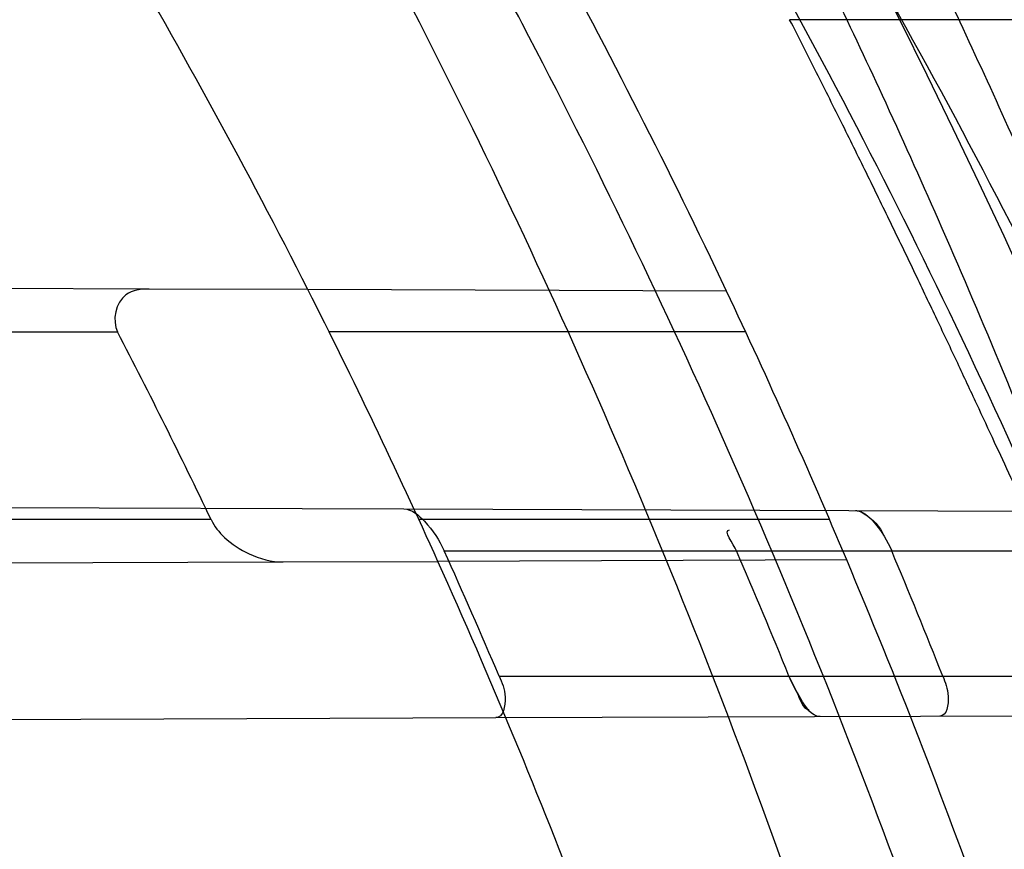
# Model space of a CAD drawing. Header units: millimetres. Extents: x 0 to 297, y 0 to 210.
# Tile 50 of 256: x 143.4303 to 143.4932, y 91.1298 to 91.1829. Entities that reach past the tile are written whole.
import ezdxf

# ---------------------------------------------------------------- set-up
doc = ezdxf.new("R2010")
doc.units = ezdxf.units.MM
doc.header["$LTSCALE"] = 16.335
doc.layers.get('0').update_dxf_attribs({"linetype": 'CONTINUOUS'})
for name, color, linetype in [('01_GLOBAL', 7, 'CONTINUOUS'), ('INTFCLR_1', 7, 'CONTINUOUS'), ('INTFCLR_144815', 7, 'CONTINUOUS')]:
    doc.layers.add(name, color=color, linetype=linetype)

msp = doc.modelspace()

# ---------------------------------------------------------------- linework, layer by layer
at = {"color": 7, "linetype": 'Continuous'}
msp.add_circle((144.2368034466, 92.193132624), 3.04, dxfattribs=at)
at = {"color": 9, "linetype": 'Continuous'}
msp.add_arc((144.2368034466, 92.193132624), 3.001038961, 182.9674534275, 267.0325465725, dxfattribs=at)
at = {"layer": '01_GLOBAL', "color": 7, "linetype": 'Continuous'}
msp.add_circle((144.2368034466, 92.193132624), 3.08, dxfattribs=at)
at = {"layer": 'INTFCLR_1', "color": 9, "linetype": 'Continuous'}
for p, q in [((143.438565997, 91.1656453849), (143.385631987, 91.1658301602)), ((143.4754799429, 91.16551653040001), (143.4487121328, 91.1656099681)), ((143.3731483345, 91.1629089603), (143.4365434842, 91.1629089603)), ((143.4767024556, 91.1629089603), (143.4500694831, 91.1629089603)), ((143.4548423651, 91.1515885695), (143.5279265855, 91.1513334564)), ((143.442521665, 91.1509089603), (143.380525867, 91.1509089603)), ((143.4820648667, 91.1509089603), (143.4558086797, 91.1509089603)), ((143.4574268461, 91.1489089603), (143.5288213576, 91.1489089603)), ((143.3958357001, 91.1480233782), (143.4471388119, 91.14820246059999)), ((143.4831626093, 91.14832820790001), (143.4570233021, 91.1482369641)), ((143.460933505, 91.14090896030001), (143.5317836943, 91.14090896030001)), ((143.4607212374, 91.1382498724), (143.5326782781, 91.1385010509))]:
    msp.add_line(p, q, dxfattribs=at)
at = {"layer": 'INTFCLR_1', "color": 6, "linetype": 'Continuous'}
for p, q in [((143.4487121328, 91.1656099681), (143.438565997, 91.1656453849)), ((143.3878577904, 91.15182239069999), (143.4548423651, 91.1515885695)), ((143.4471388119, 91.14820246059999), (143.4570233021, 91.1482369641)), ((143.3952199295, 91.13802122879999), (143.4607212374, 91.1382498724))]:
    msp.add_line(p, q, dxfattribs=at)
at = {"layer": 'INTFCLR_1', "color": 7, "linetype": 'Continuous'}
msp.add_line((143.4794711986, 91.14090896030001), (143.479951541, 91.1399091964), dxfattribs=at)
msp.add_lwpolyline([(143.4837275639, 91.15148774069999), (143.4837819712, 91.1514851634), (143.4838383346, 91.1514777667), (143.4838966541, 91.1514655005), (143.4839569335, 91.1514483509), (143.4840191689, 91.15142627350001), (143.4840833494, 91.1513991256), (143.4841494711, 91.1513667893), (143.4842175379, 91.1513292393), (143.4842875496, 91.1512864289)], dxfattribs=at)
at = {"layer": 'INTFCLR_1', "color": 6, "linetype": 'Continuous'}
for centre, radius, start, end in [((143.076579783, 90.97690896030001), 0.4827613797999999, 270, 90.00000002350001), ((143.076579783, 90.97690896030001), 0.4587930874, 270, 90.00000002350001), ((143.076579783, 90.97690896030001), 0.417241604, 24.2438267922, 26.8886711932), ((143.076579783, 90.97690896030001), 0.441241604, 22.8607581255, 25.3056735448), ((143.0523150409, 90.96400387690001), 0.4326600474, 25.5939563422, 27.3694287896), ((143.0759193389, 90.97691333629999), 0.4184859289, 23.0714336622, 24.2673544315), ((143.0771107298, 90.9769130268), 0.4344981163, 22.175052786, 23.3189759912), ((143.0759183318, 90.9769127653), 0.4447273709, 21.6389598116, 22.7521298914)]:
    msp.add_arc(centre, radius, start, end, dxfattribs=at)
at = {"layer": 'INTFCLR_1', "color": 9, "linetype": 'Continuous'}
for radius, start, end in [(0.441241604, 25.3056735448, 28.6197133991), (0.417241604, 26.8886711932, 30.4187297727), (0.417241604, 20.8695998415, 24.2438267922), (0.441241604, 19.6736901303, 22.8607581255)]:
    msp.add_arc((143.076579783, 90.97690896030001), radius, start, end, dxfattribs=at)
for points, knots in [([(143.505791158, 90.8276271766), (143.5067409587, 90.8302116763), (143.5086022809, 90.8354304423), (143.5121486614, 90.84601401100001), (143.5179028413, 90.8650111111), (143.5232385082, 90.8873082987), (143.5267617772, 90.90723622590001), (143.5282429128, 90.9174118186), (143.5290073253, 90.92329723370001), (143.5307716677, 90.93807275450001), (143.5326049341, 90.9633194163), (143.5323109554, 90.99310602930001), (143.5309256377, 91.0124090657), (143.5300542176, 91.021322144), (143.5294126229, 91.02725019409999), (143.5274302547, 91.04325002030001), (143.5229291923, 91.06887020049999), (143.5164430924, 91.09388353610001), (143.5118037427, 91.1087295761), (143.5100588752, 91.1140398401), (143.5074043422, 91.1218621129), (143.501415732, 91.13821577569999), (143.4910739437, 91.16221785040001), (143.4792964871, 91.1848938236), (143.4710860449, 91.1988510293), (143.4672487, 91.2050639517), (143.4646994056, 91.2091138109), (143.4578048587, 91.21976497), (143.446251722, 91.2361118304), (143.4302039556, 91.2560120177), (143.4166114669, 91.2709286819), (143.4071163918, 91.280463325), (143.4018664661, 91.2855115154), (143.3945821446, 91.292319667), (143.3843862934, 91.301234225), (143.373349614, 91.3098835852), (143.3667450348, 91.31458051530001), (143.3640805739, 91.316384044), (143.3625174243, 91.3174211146), (143.360134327, 91.3189510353), (143.3576340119, 91.3204557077), (143.3554317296, 91.3216111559), (143.3541938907, 91.32218598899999), (143.3532081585, 91.3225375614), (143.3525262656, 91.3226967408), (143.3519536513, 91.3226102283), (143.3518421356, 91.322071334), (143.35211692, 91.3214756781), (143.35259409, 91.3206502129), (143.3533650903, 91.31961113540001), (143.354392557, 91.3183442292), (143.3556852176, 91.31685831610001), (143.3572290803, 91.3151525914), (143.358673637, 91.31359842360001), (143.3599466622, 91.3122446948), (143.3621637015, 91.30990205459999), (143.3658426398, 91.3060562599), (143.3733257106, 91.29820400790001), (143.3814986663, 91.2893945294), (143.3889438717, 91.2809746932), (143.3935459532, 91.2756206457), (143.4009463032, 91.2668314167), (143.4122758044, 91.252588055), (143.4271285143, 91.2318655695), (143.4378788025, 91.2149484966), (143.4449171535, 91.2029069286), (143.4496927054, 91.19443764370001), (143.457931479, 91.1789786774), (143.4689344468, 91.1556341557), (143.4765250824, 91.1361710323), (143.480055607, 91.1260798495)], [0, 0, 0, 0, 0.0103790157, 0.0208837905, 0.0420711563, 0.0851838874, 0.1071959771, 0.1183352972, 0.1239410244, 0.1295662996, 0.174425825, 0.2192336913, 0.2417180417, 0.247353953, 0.2529903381, 0.2641931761, 0.3081223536, 0.3509244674, 0.3614867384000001, 0.3667496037, 0.3719933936, 0.3926231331, 0.4323811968, 0.4704128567, 0.4888542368, 0.4934078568, 0.4979383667, 0.5068920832, 0.5412323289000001, 0.5733304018, 0.6031976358, 0.6172527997, 0.6240454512, 0.6306500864, 0.6548352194, 0.6750684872, 0.6834752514, 0.6853781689, 0.6871962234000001, 0.6905460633, 0.6960524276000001, 0.6981915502, 0.6999110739, 0.7012078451, 0.7020914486, 0.7026255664, 0.703100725, 0.7038824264, 0.7050749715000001, 0.7066970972, 0.7087489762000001, 0.7112252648, 0.7141188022, 0.7174211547, 0.7192230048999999, 0.7211233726, 0.7295789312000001, 0.7392839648, 0.7620096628, 0.7748693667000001, 0.7816473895, 0.7886214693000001, 0.8181786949, 0.8502212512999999, 0.8846823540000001, 0.8936821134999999, 0.9027944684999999, 0.9213301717, 0.9597016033, 1, 1, 1, 1]), ([(143.4875537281, 91.1253987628), (143.4839524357, 91.1354479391), (143.4762085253, 91.1548301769), (143.4649935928, 91.1780553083), (143.456598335, 91.1934314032), (143.4517307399, 91.201857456), (143.444552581, 91.2138441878), (143.4335886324, 91.2306820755), (143.4184487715, 91.25129397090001), (143.4069045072, 91.26545359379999), (143.3993634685, 91.2741904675), (143.3946716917, 91.2795147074), (143.3870801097, 91.28788794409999), (143.3787500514, 91.2966421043), (143.3711186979, 91.304445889), (143.3673713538, 91.30826044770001), (143.3651042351, 91.3105933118), (143.3638188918, 91.3119215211), (143.3617741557, 91.3140782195), (143.3599399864, 91.31598820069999), (143.3558618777, 91.320909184), (143.3574002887, 91.32090895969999)], [0, 0, 0, 0, 0.1351411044, 0.2639657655, 0.326251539, 0.3568857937, 0.3871506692, 0.5031238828, 0.6110823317, 0.7107727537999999, 0.7343091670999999, 0.7571888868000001, 0.8006105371, 0.8773801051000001, 0.9101731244, 0.9387430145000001, 0.9451630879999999, 0.9512497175, 0.9624026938, 0.9805243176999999, 1, 1, 1, 1]), ([(143.3574002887, 91.32090895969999), (143.3579828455, 91.3209088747), (143.360948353, 91.3197357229), (143.3643531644, 91.3177442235), (143.3676585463, 91.31566523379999), (143.3692467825, 91.31463053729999), (143.3719545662, 91.31283211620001), (143.378664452, 91.3081521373), (143.3898825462, 91.2995381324), (143.4002548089, 91.29065717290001), (143.4076654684, 91.28387553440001), (143.4130031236, 91.27885055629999), (143.422653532, 91.2693642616), (143.4364709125, 91.2545242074), (143.4527894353, 91.23472347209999), (143.4645442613, 91.2184512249), (143.4715593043, 91.2078481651), (143.474151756, 91.2038188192), (143.4780526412, 91.1976396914), (143.4863962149, 91.18376385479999), (143.4983688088, 91.16121559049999), (143.5088888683, 91.1373346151), (143.5149812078, 91.1210611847), (143.5176807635, 91.1132799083), (143.5194547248, 91.1079989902), (143.524169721, 91.0932405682), (143.5307635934, 91.068371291), (143.5353421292, 91.0428843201), (143.5373581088, 91.02696958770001), (143.5380104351, 91.0210743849), (143.5388963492, 91.01221151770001), (143.5403047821, 90.993017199), (143.5406037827, 90.96339318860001), (143.5387395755, 90.93828707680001), (143.5369460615, 90.9235962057), (143.5361688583, 90.9177433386), (143.5346627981, 90.9076231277), (143.5310794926, 90.8877998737), (143.5256534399, 90.86562413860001), (143.5198047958, 90.8467377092), (143.5161994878, 90.83621326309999), (143.5143072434, 90.8310236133), (143.5133416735, 90.828453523)], [0, 0, 0, 0, 0.0031306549, 0.0166311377, 0.0214593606, 0.0240790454, 0.0268205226, 0.0389267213, 0.0680356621, 0.1027866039, 0.1122691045, 0.1220183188, 0.1421809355, 0.1849822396, 0.2309158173, 0.2799873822, 0.2927706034, 0.2992370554, 0.3057353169, 0.3320403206, 0.3862319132, 0.4428084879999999, 0.4721383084, 0.4795908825, 0.487069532, 0.5020757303, 0.5628487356, 0.6251729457, 0.6410612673, 0.6490543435, 0.6570463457, 0.6889269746, 0.7524526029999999, 0.8160592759, 0.8240370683, 0.8319876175, 0.8477879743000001, 0.8790177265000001, 0.9402188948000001, 0.970317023, 0.9852457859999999, 1, 1, 1, 1])]:
    msp.add_open_spline(points, degree=3, knots=knots, dxfattribs=at)
at = {"layer": 'INTFCLR_1', "color": 6, "linetype": 'Continuous'}
for points, knots in [([(143.391388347, 91.3209089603), (143.3904120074, 91.3209089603), (143.3921762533, 91.3175482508), (143.3936912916, 91.315694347), (143.3961672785, 91.3124411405), (143.3992225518, 91.30876154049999), (143.403128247, 91.3040654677), (143.4076936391, 91.29861198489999), (143.4125904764, 91.2926805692), (143.4174256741, 91.286720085), (143.4219266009, 91.28104271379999), (143.4260587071, 91.27571427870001), (143.4298162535, 91.27075815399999), (143.4332121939, 91.266182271), (143.4362702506, 91.26197618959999), (143.4390204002, 91.2581218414), (143.4414908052, 91.2545969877), (143.44370074, 91.2513921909), (143.4456749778, 91.24848640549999), (143.4474377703, 91.24585559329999), (143.4490168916, 91.24346918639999), (143.4504211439, 91.2413232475), (143.4516679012, 91.2393981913), (143.4527743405, 91.2376740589), (143.4537663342, 91.2361152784), (143.4546489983, 91.2347177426), (143.4556772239, 91.23307898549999), (143.456672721, 91.23147797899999), (143.4576979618, 91.229813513), (143.4585721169, 91.2283843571), (143.4595323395, 91.2268022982), (143.4605887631, 91.22504676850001), (143.4617562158, 91.22308812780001), (143.4630444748, 91.22090314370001), (143.464465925, 91.21846216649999), (143.4660286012, 91.2157418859), (143.4677482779, 91.21270225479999), (143.4696392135, 91.20930191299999), (143.4717186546, 91.20548838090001), (143.4740086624, 91.2011951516), (143.4765248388, 91.1963580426), (143.4792812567, 91.1909028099), (143.4822951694, 91.18473858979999), (143.4855914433, 91.1777384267), (143.4891913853, 91.16974930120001), (143.4931140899, 91.16057587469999), (143.4973740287, 91.14998328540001), (143.5019825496, 91.13763594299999), (143.5068772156, 91.12325026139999), (143.5117345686, 91.10722271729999), (143.5162134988, 91.0902287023), (143.5200746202, 91.0730385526), (143.5232856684, 91.05580143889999), (143.5258459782, 91.03858559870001), (143.5277689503, 91.0213883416), (143.5290609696, 91.0042502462), (143.529733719, 90.9871546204), (143.5297948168, 90.97012845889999), (143.5292510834, 90.9531560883), (143.5281065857, 90.9362397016), (143.5263644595, 90.9193928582), (143.5240214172, 90.9025816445), (143.5210770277, 90.88582850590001), (143.5175167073, 90.8690970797), (143.5133376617, 90.85240858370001), (143.5085942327, 90.8359945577), (143.5035656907, 90.8206525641), (143.4986112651, 90.80703250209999), (143.4940105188, 90.7954001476), (143.4897809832, 90.7854046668), (143.485903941, 90.7767502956), (143.4823616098, 90.7692115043), (143.4791285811, 90.76260345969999), (143.4761817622, 90.75678861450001), (143.4734988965, 90.7516551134), (143.4710647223, 90.7471189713), (143.4688610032, 90.7431068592), (143.466865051, 90.7395466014), (143.4650570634, 90.7363786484), (143.4634184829, 90.7335526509), (143.461937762, 90.7310351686), (143.4606041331, 90.72879595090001), (143.4594032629, 90.72680144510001), (143.4583170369, 90.7250147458), (143.457331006, 90.7234069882), (143.4564183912, 90.7219306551), (143.4555069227, 90.720467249), (143.4545265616, 90.7189048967), (143.4534184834, 90.71715367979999), (143.4521719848, 90.7152023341), (143.4507682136, 90.71302749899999), (143.4491853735, 90.7106037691), (143.4474055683, 90.7079124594), (143.4454085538, 90.7049352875), (143.4431685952, 90.701647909), (143.4406602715, 90.6980271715), (143.4378551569, 90.6940523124), (143.4347311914, 90.6897123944), (143.4312583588, 90.6849889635), (143.4274059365, 90.6798656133), (143.4231637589, 90.6743560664), (143.4185304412, 90.6684770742), (143.4135422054, 90.66229925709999), (143.408452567, 90.6561180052), (143.4036878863, 90.6504204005), (143.3995946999, 90.6455048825), (143.3963986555, 90.6416642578), (143.3938021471, 90.6382708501), (143.3922373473, 90.6363594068), (143.3903920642, 90.6329089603), (143.391388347, 90.6329089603)], [0, 0, 0, 0, 0.0038604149, 0.007501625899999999, 0.0124785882, 0.0188917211, 0.0268498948, 0.0364677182, 0.0470694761, 0.05724446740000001, 0.066818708, 0.0757144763, 0.0839053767, 0.0914099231, 0.0982451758, 0.1044667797, 0.1101313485, 0.11526428, 0.1198589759, 0.1240215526, 0.1277856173, 0.1311734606, 0.1341617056, 0.1368541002, 0.1392736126, 0.1414672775, 0.143389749, 0.1469230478, 0.1489215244, 0.1511192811, 0.1535471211, 0.1562389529, 0.1592204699, 0.1625628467, 0.1662680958, 0.1703891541, 0.1749670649, 0.1800767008, 0.1857729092, 0.1921414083, 0.199315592, 0.2073311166, 0.2163077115, 0.2264451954, 0.2379233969, 0.2509534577, 0.2658909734, 0.2830621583, 0.3030578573, 0.3259639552, 0.3492662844, 0.3725305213, 0.3956109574, 0.4185782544, 0.4413347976, 0.4640172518, 0.4865192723, 0.5089682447, 0.5313242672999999, 0.5536477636, 0.5759939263, 0.5982772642, 0.6207472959, 0.6432362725, 0.6658996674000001, 0.6887559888, 0.7107777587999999, 0.7297237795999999, 0.7460531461, 0.7602331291, 0.7726347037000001, 0.7835467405, 0.7931663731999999, 0.8017211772, 0.8093215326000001, 0.8160683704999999, 0.8220757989, 0.8274205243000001, 0.8322066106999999, 0.8364980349, 0.8403367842, 0.8437547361, 0.8468031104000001, 0.8495420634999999, 0.8520223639, 0.8542604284, 0.8564046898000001, 0.8588391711, 0.861553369, 0.8645986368, 0.8679945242, 0.8717882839, 0.8760445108, 0.8807522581, 0.8859628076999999, 0.8917731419, 0.8981681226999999, 0.9051985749, 0.9129160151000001, 0.9213486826, 0.9305434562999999, 0.9404096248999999, 0.9509435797, 0.9619432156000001, 0.9720502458, 0.9803711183, 0.9870628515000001, 0.9922716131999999, 0.9960607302, 1, 1, 1, 1]), ([(143.3913883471, 90.6329089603), (143.3925009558, 90.6329089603), (143.3944304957, 90.6342092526), (143.3973970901, 90.6359951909), (143.4007982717, 90.63846662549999), (143.4050037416, 90.641686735), (143.4100111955, 90.64579797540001), (143.4155298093, 90.6505901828), (143.4211292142, 90.6557134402), (143.4264144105, 90.6607775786), (143.43125736, 90.6656028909), (143.4356657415, 90.6701567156), (143.4396603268, 90.6744161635), (143.4432708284, 90.6783761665), (143.4465216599, 90.6820354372), (143.4494397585, 90.68539654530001), (143.4520627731, 90.68848206), (143.4544121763, 90.6912986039), (143.456513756, 90.6938607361), (143.4583900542, 90.69618388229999), (143.4600695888, 90.6982924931), (143.4615949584, 90.7002315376), (143.4630975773, 90.7021632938), (143.4646983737, 90.7042463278), (143.4663978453, 90.7064880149), (143.4680793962, 90.7087376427), (143.4697311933, 90.7109767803), (143.4714499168, 90.71333865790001), (143.4733525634, 90.7159926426), (143.4754791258, 90.7190089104), (143.477855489, 90.7224451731), (143.4805066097, 90.7263640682), (143.4834545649, 90.73083052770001), (143.4867221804, 90.73592456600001), (143.4903444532, 90.7417581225), (143.4943554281, 90.74846001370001), (143.4987865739, 90.7561875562), (143.5036710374, 90.7651488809), (143.5090369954, 90.7755879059), (143.5149200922, 90.78786990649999), (143.5212054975, 90.8021696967), (143.5274896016, 90.8180379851), (143.5333654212, 90.8347684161), (143.5385840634, 90.85172715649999), (143.543100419, 90.8687485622), (143.5469295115, 90.8858143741), (143.5500694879, 90.9028343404), (143.5525457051, 90.9198546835), (143.5543635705, 90.93680288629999), (143.5555404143, 90.953705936), (143.5560867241, 90.9705470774), (143.5560112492, 90.9873292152), (143.5553196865, 91.00406232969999), (143.5540157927, 91.0207358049), (143.5520992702, 91.03735679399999), (143.5495685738, 91.05392286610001), (143.5464237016, 91.0704086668), (143.5426520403, 91.08685112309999), (143.5382472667, 91.1032296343), (143.5331875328, 91.11956315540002), (143.527486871, 91.1357686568), (143.5213730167, 91.1512348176), (143.515238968, 91.1652433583), (143.5094946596, 91.17729987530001), (143.5042564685, 91.18755505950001), (143.4994933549, 91.19635787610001), (143.4951738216, 91.20395281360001), (143.4912628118, 91.21054467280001), (143.4877284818, 91.21628951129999), (143.4845342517, 91.2213187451), (143.4816534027, 91.22572797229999), (143.4790579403, 91.22960449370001), (143.4767281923, 91.23301003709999), (143.4746357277, 91.2360102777), (143.472765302, 91.23864767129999), (143.4710870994, 91.24097947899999), (143.46957943, 91.2430470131), (143.4681380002, 91.2450001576), (143.4666395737, 91.2470074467), (143.4649885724, 91.2491911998), (143.463288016, 91.2514092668), (143.4615819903, 91.2536039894), (143.4598543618, 91.2557981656), (143.4579581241, 91.2581730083), (143.4558400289, 91.260784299), (143.4534675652, 91.2636590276), (143.4508179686, 91.26680939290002), (143.447859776, 91.2702519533), (143.4445666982, 91.2739955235), (143.4409044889, 91.27805121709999), (143.4368464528, 91.28241728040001), (143.4323696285, 91.2870829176), (143.4274456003, 91.2920302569), (143.4220754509, 91.2972158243), (143.4163486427, 91.3024971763), (143.410661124, 91.30747107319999), (143.4054543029, 91.3117747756), (143.4010724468, 91.3151480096), (143.3975442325, 91.3177259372), (143.3944939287, 91.3195690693), (143.3925216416, 91.3209089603), (143.3913883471, 91.3209089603)], [0, 0, 0, 0, 0.0042187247, 0.0081401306, 0.0133978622, 0.0200459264, 0.0282638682, 0.0379443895, 0.0477615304, 0.05703690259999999, 0.0656973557, 0.0736821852, 0.0810680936, 0.0878383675, 0.0940009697, 0.0996271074, 0.1047154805, 0.1093563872, 0.1135342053, 0.1172803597, 0.1206792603, 0.1237557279, 0.1266349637, 0.1299589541, 0.1337168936, 0.1373013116, 0.1406085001, 0.1442672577, 0.148377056, 0.1529904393, 0.1582606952, 0.164218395, 0.1709303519, 0.1785521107, 0.1871652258, 0.1969659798, 0.2081658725, 0.2209392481, 0.2356613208, 0.2526660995, 0.2725685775, 0.2948769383, 0.3173640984, 0.3397873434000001, 0.3621386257, 0.3841211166, 0.4060891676, 0.4277469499, 0.4493218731, 0.470705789, 0.4919793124, 0.5131981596, 0.5343255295, 0.5554668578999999, 0.5765984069, 0.5977513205, 0.6189954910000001, 0.6402209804, 0.6617015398, 0.6832900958, 0.7050415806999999, 0.7268239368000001, 0.7463339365, 0.7630160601, 0.7774553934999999, 0.7899931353, 0.8009638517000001, 0.8105830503, 0.8190545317, 0.8265380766, 0.8331730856, 0.8390248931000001, 0.8442268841, 0.8488182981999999, 0.8528943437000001, 0.8564866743, 0.8597116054, 0.8625968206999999, 0.8656908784, 0.8692094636, 0.8729771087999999, 0.8762884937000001, 0.879749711, 0.8835661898, 0.8878115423, 0.8924986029, 0.8976989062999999, 0.9034198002, 0.9097088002, 0.9166034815, 0.9241390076, 0.9323094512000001, 0.9411199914, 0.9506041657, 0.9606137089, 0.9706541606, 0.9792553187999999, 0.9862062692, 0.9916647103, 0.9957028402, 1, 1, 1, 1]), ([(143.438565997, 91.1656453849), (143.4380548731, 91.1656471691), (143.4365806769, 91.16552403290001), (143.436169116, 91.16363015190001), (143.4365434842, 91.1629089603)], [0, 0, 0, 0, 0.3861361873, 1, 1, 1, 1]), ([(143.4548423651, 91.1515885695), (143.4553555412, 91.1515867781), (143.4564476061, 91.1506346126), (143.4571150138, 91.1496006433), (143.4574268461, 91.1489089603)], [0, 0, 0, 0, 0.4034729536, 1, 1, 1, 1]), ([(143.442521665, 91.1509089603), (143.4427265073, 91.1504800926), (143.4434390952, 91.14959717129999), (143.445008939, 91.14857994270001), (143.4463889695, 91.1481998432), (143.4471388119, 91.14820246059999)], [0, 0, 0, 0, 0.2563566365, 0.5955445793, 1, 1, 1, 1]), ([(143.460933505, 91.14090896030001), (143.4611171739, 91.1404777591), (143.4614857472, 91.1397247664), (143.4612009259, 91.1382515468), (143.4607212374, 91.1382498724)], [0, 0, 0, 0, 0.494198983, 1, 1, 1, 1]), ([(143.4893039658, 91.14090896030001), (143.4894691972, 91.1404924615), (143.4897849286, 91.1397780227), (143.4895708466, 91.13835057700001), (143.4891136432, 91.13834898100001)], [0, 0, 0, 0, 0.4949576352, 1, 1, 1, 1])]:
    msp.add_open_spline(points, degree=3, knots=knots, dxfattribs=at)
at = {"layer": 'INTFCLR_1', "color": 7, "linetype": 'Continuous'}
for points, knots in [([(143.4837275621, 91.15148774), (143.4841960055, 91.15148634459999), (143.485181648, 91.15054080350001), (143.4857645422, 91.1495685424), (143.4860399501, 91.1489089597)], [0, 0, 0, 0, 0.3959082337, 1, 1, 1, 1]), ([(143.4814638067, 91.1383222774), (143.4809022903, 91.1383199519), (143.4801749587, 91.13952557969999), (143.4796760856, 91.1404052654), (143.4794711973, 91.1409089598)], [0, 0, 0, 0, 0.5080295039, 1, 1, 1, 1])]:
    msp.add_open_spline(points, degree=3, knots=knots, dxfattribs=at)
for points in [[(143.4842875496, 91.1512864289), (143.4848166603, 91.15095266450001), (143.4852938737, 91.1504628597), (143.4855378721, 91.14988682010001)], [(143.479951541, 91.1399091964), (143.4801798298, 91.1395081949), (143.4802853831, 91.1387745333), (143.4807468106, 91.13877614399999)]]:
    msp.add_open_spline(points, degree=3, dxfattribs=at)
at = {"layer": 'INTFCLR_1', "color": 6, "linetype": 'Continuous'}
msp.add_open_spline([(143.4761170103, 91.1489089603), (143.4759303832, 91.1493419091), (143.4752034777, 91.150254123), (143.4756749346, 91.1502524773)], degree=3, dxfattribs=at)
at = {"layer": 'INTFCLR_144815', "color": 9, "linetype": 'Continuous'}
msp.add_line((143.5063085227, 91.18286754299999), (143.4795138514, 91.18286754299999), dxfattribs=at)
at = {"layer": 'INTFCLR_144815', "color": 6, "linetype": 'Continuous'}
for radius in [0.5104906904, 0.4864760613]:
    msp.add_circle((143.076579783, 90.97690896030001), radius, dxfattribs=at)
for radius, start, end in [(0.7037433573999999, 313.9937911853, 154.5150993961), (0.6797433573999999, 312.9543589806, 154.5144414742), (0.6572577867, 282.2440355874, 71.2863570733), (0.5288304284, 45.0000000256, 314.9999999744), (0.5278840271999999, 44.999999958, 315.000000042), (0.5271191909, 44.99999997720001, 315.0000000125)]:
    msp.add_arc((143.076579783, 90.97690896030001), radius, start, end, dxfattribs=at)
at = {"layer": 'INTFCLR_144815', "color": 9, "linetype": 'Continuous'}
for centre, radius, start, end in [((143.076579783, 90.97690896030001), 0.6528896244, 292.4997540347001, 54.0964566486), ((143.0765826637, 90.97691030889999), 0.5889741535, 292.4997540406, 54.09645665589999), ((143.0766003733, 90.97691387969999), 0.5790161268, 311.2505121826, 48.7494878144)]:
    msp.add_arc(centre, radius, start, end, dxfattribs=at)
at = {"layer": 'INTFCLR_144815', "color": 6, "linetype": 'Continuous'}
for points, knots in [([(143.559959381, 90.9769089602), (143.559959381, 90.97942306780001), (143.5599220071, 90.98445191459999), (143.5597537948, 90.991994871), (143.5594733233, 90.9995378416), (143.5590804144, 91.0070808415), (143.5585748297, 91.01462372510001), (143.5579562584, 91.0221664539), (143.5572243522, 91.02970866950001), (143.5563786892, 91.0372501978), (143.5554188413, 91.0447904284), (143.5543443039, 91.05232900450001), (143.5531546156, 91.0598649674), (143.5518492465, 91.0673976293), (143.5504277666, 91.0749256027), (143.5488896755, 91.0824478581), (143.5472346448, 91.08996252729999), (143.5454623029, 91.097468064), (143.5435725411, 91.1049619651), (143.5415652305, 91.1124420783), (143.5394406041, 91.11990520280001), (143.5371989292, 91.1273484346), (143.5348409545, 91.13476773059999), (143.5323675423, 91.1421592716), (143.529780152, 91.1495180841), (143.5270804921, 91.1568392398), (143.5242709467, 91.1641167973), (143.5213543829, 91.17134449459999), (143.5183344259, 91.17851521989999), (143.5152154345, 91.1856212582), (143.5120026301, 91.19265416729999), (143.5087022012, 91.19960473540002), (143.505321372, 91.2064630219), (143.5018684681, 91.2132183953), (143.4983529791, 91.2198595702), (143.4947855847, 91.22637469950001), (143.4911781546, 91.2327514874), (143.4875436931, 91.2389773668), (143.4838962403, 91.24503970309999), (143.4802507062, 91.2509260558), (143.4766226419, 91.2566244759), (143.473027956, 91.2621238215), (143.4694825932, 91.2674140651), (143.4660021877, 91.2724865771), (143.4626017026, 91.2773343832), (143.459295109, 91.2819523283), (143.4560950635, 91.2863372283), (143.4530128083, 91.2904877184), (143.4500581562, 91.2944040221), (143.4472396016, 91.29808760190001), (143.4445638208, 91.3015416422), (143.4420354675, 91.3047711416), (143.4396569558, 91.3077830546), (143.4374291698, 91.31058532), (143.4353519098, 91.3131862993), (143.4334244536, 91.3155941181), (143.4316455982, 91.3178166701), (143.4300138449, 91.3198614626), (143.4285275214, 91.32173548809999), (143.4271849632, 91.3234451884), (143.4259844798, 91.3249961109), (143.4249241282, 91.3263946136), (143.4240021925, 91.3276429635), (143.4232155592, 91.32875491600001), (143.422565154, 91.3297078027), (143.4220400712, 91.3305844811), (143.4215107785, 91.33140008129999), (143.4211293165, 91.33289918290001), (143.4216624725, 91.3329088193)], [0, 0, 0, 0, 0.0193232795, 0.0386507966, 0.0579870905, 0.0773359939, 0.09670230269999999, 0.1160891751, 0.1355014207, 0.154941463, 0.1744140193, 0.1939206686, 0.213465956, 0.2330500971, 0.2526769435, 0.2723457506, 0.2920596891, 0.3118161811, 0.3316171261, 0.3514582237, 0.3713396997, 0.3912550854, 0.4112023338, 0.4311723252, 0.4511600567, 0.471153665, 0.4911437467, 0.5111161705, 0.5310553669, 0.5509435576, 0.5707599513, 0.5904809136, 0.6100798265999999, 0.6295269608, 0.6487896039, 0.6678319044, 0.6866152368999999, 0.7050985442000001, 0.7232388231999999, 0.7409918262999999, 0.758313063, 0.7751587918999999, 0.7914870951, 0.8072590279, 0.8224396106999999, 0.8369988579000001, 0.8509122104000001, 0.8641615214, 0.8767332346, 0.8886179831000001, 0.8998102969, 0.9103147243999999, 0.9201416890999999, 0.9293075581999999, 0.9378296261, 0.9457257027, 0.9530130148, 0.9597096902, 0.9658325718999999, 0.9713969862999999, 0.9764171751, 0.9809076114, 0.9848822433, 0.9883555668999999, 0.9913411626, 0.9938520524, 0.9959015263, 1, 1, 1, 1]), ([(143.433067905, 90.62090910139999), (143.4328265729, 90.6209135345), (143.4324756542, 90.62173267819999), (143.4330197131, 90.6224610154), (143.4334366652, 90.6233453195), (143.4339703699, 90.62419814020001), (143.4346161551, 90.625198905), (143.4354019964, 90.62633936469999), (143.4363208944, 90.62762784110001), (143.4373778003, 90.629067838), (143.4385738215, 90.6306651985), (143.4399109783, 90.6324252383), (143.441391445, 90.63435475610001), (143.4430186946, 90.6364625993), (143.4447956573, 90.638757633), (143.4467226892, 90.6412461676), (143.4487964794, 90.6439306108), (143.4510117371, 90.6468115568), (143.4533657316, 90.6498936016), (143.4558612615, 90.6531893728), (143.4585019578, 90.6567137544), (143.461284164, 90.6604731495), (143.4641988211, 90.6644674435), (143.4672349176, 90.66869431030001), (143.4703835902, 90.673154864), (143.473633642, 90.6778472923), (143.4769725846, 90.6827680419), (143.4803867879, 90.68791175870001), (143.4838617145, 90.69327133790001), (143.4873822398, 90.69883811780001), (143.4909329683, 90.704602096), (143.4944985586, 90.7105522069), (143.4980640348, 90.7166766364), (143.5016150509, 90.7229631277), (143.5051380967, 90.72939925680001), (143.508620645, 90.7359726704), (143.5120512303, 90.7426712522), (143.5154195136, 90.7494833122), (143.5187162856, 90.75639770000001), (143.5219334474, 90.7634039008), (143.5250639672, 90.77049210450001), (143.5281017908, 90.777653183), (143.5310417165, 90.78487857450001), (143.5338798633, 90.7921616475), (143.5366072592, 90.7994810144), (143.5392210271, 90.8068281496), (143.5417223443, 90.8142048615), (143.5441140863, 90.8216202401), (143.5463966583, 90.8290768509), (143.5485670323, 90.8365654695), (143.5506238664, 90.84408177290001), (143.5525648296, 90.8516162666), (143.5543887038, 90.8591617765), (143.5560958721, 90.86671694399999), (143.5576869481, 90.8742815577), (143.5591625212, 90.881855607), (143.5605229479, 90.88943824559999), (143.5617683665, 90.89702739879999), (143.5628989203, 90.9046205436), (143.5639149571, 90.91221615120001), (143.5648169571, 90.91981379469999), (143.5656053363, 90.9274129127), (143.5662804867, 90.9350130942), (143.5668427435, 90.942613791), (143.5672924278, 90.9502149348), (143.5676297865, 90.9578162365), (143.5678550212, 90.9654177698), (143.5679682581, 90.97301929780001), (143.5679695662, 90.9806209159), (143.567858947, 90.9882224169), (143.5676363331, 90.99582392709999), (143.5673015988, 91.00342523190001), (143.5668545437, 91.01102638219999), (143.5662949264, 91.0186270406), (143.5656224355, 91.0262270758), (143.5648367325, 91.0338260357), (143.5639374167, 91.0414235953), (143.5629240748, 91.0490191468), (143.5617962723, 91.05661196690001), (143.5605535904, 91.0642010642), (143.5591956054, 91.07178539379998), (143.5577218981, 91.0793638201), (143.5561322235, 91.0869343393), (143.5544265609, 91.09449419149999), (143.5526049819, 91.10204067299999), (143.5506674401, 91.10957186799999), (143.5486137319, 91.117086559), (143.5464439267, 91.1245825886), (143.5441586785, 91.13205611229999), (143.5417591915, 91.139502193), (143.5392470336, 91.1469155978), (143.5366239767, 91.1542912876), (143.5338923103, 91.16162359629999), (143.5310549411, 91.16890614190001), (143.5281154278, 91.1761319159), (143.525078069, 91.1832932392), (143.5219479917, 91.1903817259), (143.5187312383, 91.19738826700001), (143.5154348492, 91.20430302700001), (143.512066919, 91.2111154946), (143.5086366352, 91.2178145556), (143.5051543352, 91.2243885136), (143.5016314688, 91.2308252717), (143.4980805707, 91.2371124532), (143.4945151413, 91.2432376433), (143.4909495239, 91.24918858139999), (143.4873986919, 91.2549534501), (143.4838779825, 91.2605211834), (143.480402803, 91.2658817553), (143.4769882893, 91.27102648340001), (143.4736489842, 91.2759482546), (143.4703985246, 91.28064170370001), (143.4672493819, 91.28510330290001), (143.464212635, 91.2893314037), (143.4612978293, 91.29332617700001), (143.4585129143, 91.29708947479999), (143.4558642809, 91.3006245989), (143.4533568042, 91.30393610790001), (143.450993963, 91.30702956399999), (143.4487779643, 91.3099113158), (143.4467099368, 91.3125882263), (143.444790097, 91.3150674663), (143.4430178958, 91.31735635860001), (143.4413922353, 91.31946213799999), (143.4399116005, 91.32139186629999), (143.4385741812, 91.323152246), (143.4373781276, 91.32474964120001), (143.4363211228, 91.32618976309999), (143.4354021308, 91.3274783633), (143.4346162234, 91.32861891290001), (143.4339704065, 91.32961972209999), (143.4334366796, 91.3304725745), (143.4330197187, 91.3313568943), (143.4324756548, 91.33208523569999), (143.4328265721, 91.33290438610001), (143.433067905, 91.3329088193)], [0, 0, 0, 0, 0.0009310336, 0.002365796, 0.0034193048, 0.0047077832, 0.006237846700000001, 0.0080159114, 0.0100484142, 0.0123424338, 0.0149055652, 0.0177455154, 0.0208683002, 0.0242865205, 0.0280168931, 0.0320641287, 0.03642688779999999, 0.0411013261, 0.0460820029, 0.0513859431, 0.0570470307, 0.0630689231, 0.0694259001, 0.0761196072, 0.0831428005, 0.0904858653, 0.0981365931, 0.1060799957, 0.1142989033, 0.1227742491, 0.1314855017, 0.1404113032, 0.1495299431, 0.1588198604, 0.1682601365, 0.1778307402, 0.1875127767, 0.1972886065, 0.2071421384, 0.2170587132, 0.2270251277, 0.2370298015, 0.2470622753, 0.2571128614, 0.2671789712, 0.2771901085, 0.2871913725, 0.2972229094, 0.3072428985, 0.3172696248, 0.3272959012, 0.3372999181, 0.3472797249, 0.3572378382, 0.3671756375, 0.3770956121, 0.3870009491, 0.3968896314, 0.4067592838, 0.416611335, 0.4264476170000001, 0.4362699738, 0.4460792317, 0.4558777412, 0.465666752, 0.475448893, 0.4852256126, 0.4949995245, 0.5047720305, 0.5145458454, 0.5243224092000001, 0.5341044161, 0.5438932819, 0.5536914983, 0.5635002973, 0.5733219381, 0.5831577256, 0.5930094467, 0.6028783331, 0.6127653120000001, 0.6226711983, 0.6325970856, 0.6425436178, 0.6525082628, 0.6624891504, 0.6724871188, 0.6825027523, 0.6925369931, 0.7025869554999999, 0.7126463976, 0.7227116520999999, 0.7327783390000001, 0.742840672, 0.7528920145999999, 0.7629245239, 0.772929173, 0.7828957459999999, 0.7928124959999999, 0.8026662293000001, 0.8124423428, 0.8221246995, 0.8316958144, 0.8411366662, 0.8504272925, 0.8595467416, 0.8684734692, 0.8771857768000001, 0.8856622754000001, 0.8938824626, 0.9018271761, 0.9094792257, 0.9168237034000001, 0.923848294, 0.9305435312, 0.93690291, 0.9429227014, 0.9486018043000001, 0.9539413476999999, 0.9589446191, 0.9636165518, 0.9679634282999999, 0.9719924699, 0.9757115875, 0.9791292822, 0.9822538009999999, 0.9850935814, 0.9876568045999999, 0.9899510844, 0.9919838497, 0.9937619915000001, 0.9952921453, 0.9965806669, 0.997634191, 0.9990689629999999, 1, 1, 1, 1]), ([(143.3994670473, 91.3209089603), (143.399146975, 91.3209089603), (143.3990453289, 91.3197000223), (143.3998732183, 91.31874922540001), (143.4008762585, 91.3170341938), (143.4024694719, 91.31499494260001), (143.4045267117, 91.3123576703), (143.4070952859, 91.3092171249), (143.4101750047, 91.3054836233), (143.4137722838, 91.30113952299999), (143.4179272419, 91.29608530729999), (143.4226335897, 91.29027809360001), (143.4278792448, 91.2836639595), (143.4336355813, 91.27619926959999), (143.4398265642, 91.2678906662), (143.4463921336, 91.25871707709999), (143.4532128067, 91.2487397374), (143.4601957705, 91.23798721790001), (143.4672140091, 91.2265542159), (143.4741696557, 91.2145077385), (143.4809580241, 91.2019499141), (143.4875044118, 91.1889540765), (143.4937367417, 91.1756130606), (143.4996120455, 91.1619830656), (143.5050872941, 91.1481408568), (143.5101428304, 91.134124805), (143.5147593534, 91.1199874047), (143.5189273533, 91.1057650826), (143.5226468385, 91.09147400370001), (143.525909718, 91.0771665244), (143.5287290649, 91.0628147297), (143.5310996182, 91.0484749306), (143.53303206, 91.0341158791), (143.5345263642, 91.01978289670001), (143.5355886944, 91.00546539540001), (143.5362231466, 90.991176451), (143.5363638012, 90.9816614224), (143.5363638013, 90.9769089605)], [0, 0, 0, 0, 0.0025344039, 0.005901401, 0.0109295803, 0.0177704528, 0.0265540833, 0.0373505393, 0.04991676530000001, 0.0648695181, 0.0820131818, 0.1017234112, 0.1240566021, 0.1488553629, 0.1763609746, 0.2060970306, 0.2381748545, 0.2720515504, 0.3076064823, 0.3443876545, 0.3821831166, 0.4206251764, 0.4595934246, 0.4987613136, 0.5381325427, 0.5774437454, 0.6167240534, 0.6558745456, 0.6947773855, 0.7336358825, 0.7720551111, 0.8105726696, 0.8487051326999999, 0.8867612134, 0.9246626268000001, 0.9623689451, 1, 1, 1, 1]), ([(143.4446760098, 91.3209089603), (143.4444338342, 91.3209089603), (143.4440805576, 91.32008333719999), (143.4445966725, 91.319342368), (143.4449904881, 91.3184389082), (143.4454977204, 91.3175675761), (143.4461122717, 91.3165448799), (143.4468609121, 91.3153794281), (143.4477365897, 91.3140630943), (143.4487436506, 91.31259278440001), (143.4498827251, 91.31096304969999), (143.4511555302, 91.3091686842), (143.4525633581, 91.3072037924), (143.4541073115, 91.30506236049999), (143.455788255, 91.3027379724), (143.4576064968, 91.30022429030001), (143.4595619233, 91.2975147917), (143.4616535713, 91.2946033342), (143.4638797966, 91.2914838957), (143.4662378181, 91.28815120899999), (143.4687238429, 91.2846006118), (143.4713327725, 91.2808285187), (143.4740582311, 91.27683247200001), (143.4768924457, 91.2726114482), (143.4798262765, 91.2681659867), (143.4828493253, 91.2634982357), (143.4859500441, 91.2586120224), (143.4891159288, 91.25351281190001), (143.492333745, 91.2482076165), (143.4955897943, 91.2427048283), (143.4988701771, 91.2370140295), (143.5021610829, 91.2311457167), (143.5054490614, 91.2251109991), (143.5087212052, 91.218921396), (143.5119653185, 91.2125886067), (143.5151700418, 91.20612431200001), (143.5183249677, 91.1995399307), (143.5214206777, 91.1928464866), (143.5244487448, 91.1860545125), (143.5274017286, 91.1791739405), (143.5302731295, 91.1722140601), (143.5330572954, 91.16518358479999), (143.5357494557, 91.15809040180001), (143.5383454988, 91.1509419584), (143.5408421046, 91.1437447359), (143.5432363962, 91.13650504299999), (143.5455261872, 91.1292281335), (143.547709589, 91.1219192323), (143.5497852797, 91.1145825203), (143.551752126, 91.1072222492), (143.5536094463, 91.09984166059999), (143.5553566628, 91.0924441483), (143.5569935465, 91.0850321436), (143.5585198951, 91.077608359), (143.559935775, 91.07017457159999), (143.5612412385, 91.0627328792), (143.562436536, 91.05528445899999), (143.5635218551, 91.0478309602), (143.5644975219, 91.0403731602), (143.5653637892, 91.03291231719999), (143.5661210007, 91.02544880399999), (143.5667694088, 91.01798358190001), (143.5673093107, 91.0105167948), (143.5677409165, 91.0030491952), (143.5680644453, 90.9955807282), (143.5682800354, 90.9881119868), (143.5683878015, 90.980642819), (143.5683877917, 90.97317374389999), (143.5682800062, 90.9657045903), (143.5680643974, 90.9582358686), (143.5677408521, 90.9507674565), (143.5673092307, 90.9432999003), (143.5667693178, 90.9358331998), (143.5661208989, 90.9283680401), (143.5653636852, 90.9209046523), (143.5644974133, 90.91344388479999), (143.5635217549, 90.9059862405), (143.5624364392, 90.8985328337), (143.5612411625, 90.8910845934), (143.5599357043, 90.88364296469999), (143.5585198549, 90.87620936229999), (143.5569935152, 90.86878563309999), (143.555356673, 90.8613738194), (143.5536094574, 90.8539763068), (143.551752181, 90.8465958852), (143.5497853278, 90.83923557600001), (143.5477096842, 90.8318990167), (143.545526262, 90.8245900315), (143.5432365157, 90.8173132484), (143.540842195, 90.81007345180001), (143.5383456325, 90.8028763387), (143.5357495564, 90.79572779), (143.5330574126, 90.7886346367), (143.5302732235, 90.78160409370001), (143.5274018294, 90.7746442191), (143.5244488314, 90.7677636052), (143.5214207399, 90.7609715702), (143.5183250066, 90.754278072), (143.5151700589, 90.7476936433), (143.5119653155, 90.74122930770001), (143.5087211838, 90.7348964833), (143.5054490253, 90.7287068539), (143.5021610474, 90.7226721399), (143.4988701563, 90.716803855), (143.4955897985, 90.7111130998), (143.4923337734, 90.7056103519), (143.4891159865, 90.7003052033), (143.4859501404, 90.69520605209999), (143.4828494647, 90.69031990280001), (143.4798264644, 90.6856522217), (143.4768926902, 90.68120684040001), (143.4740585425, 90.6769859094), (143.4713331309, 90.67298992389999), (143.4687242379, 90.6692178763), (143.4662382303, 90.66566729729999), (143.463880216, 90.66233461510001), (143.4616539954, 90.65921517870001), (143.4595623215, 90.6563036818), (143.4576068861, 90.653594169), (143.4557885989, 90.6510804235), (143.454107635, 90.6487560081), (143.4525636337, 90.64661451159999), (143.4511557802, 90.64464958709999), (143.449882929, 90.6428551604), (143.4487438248, 90.641225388), (143.4477367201, 90.6397550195), (143.4468610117, 90.63843864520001), (143.4461123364, 90.63727314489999), (143.4454977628, 90.63625041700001), (143.4449905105, 90.6353790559), (143.4445966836, 90.6344755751), (143.4440805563, 90.63373459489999), (143.4444338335, 90.6329089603), (143.4446760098, 90.6329089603)], [0, 0, 0, 0, 0.0009746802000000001, 0.0024840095, 0.0035885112, 0.0049370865, 0.0065361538, 0.0083919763, 0.0105107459, 0.0128992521, 0.015564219, 0.0185131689, 0.0217532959, 0.0252926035, 0.0291382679, 0.0332981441, 0.0377785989, 0.04258641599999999, 0.0477262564, 0.0532026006, 0.0590172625, 0.0651707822, 0.071661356, 0.0784844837, 0.0856331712, 0.0930977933, 0.1008661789, 0.1089237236, 0.1172537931, 0.1258380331, 0.1346568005, 0.1436896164, 0.1529158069, 0.1623149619, 0.1718668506, 0.1815521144, 0.1913525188, 0.2012510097, 0.2112318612, 0.2212807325, 0.231384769, 0.2415324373, 0.2517131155, 0.2619185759, 0.2721400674, 0.2823718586, 0.2926070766, 0.3028419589, 0.3130713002, 0.3232929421, 0.3335030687, 0.3437008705, 0.3538836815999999, 0.3640517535, 0.374203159, 0.3843390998, 0.3944585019, 0.404563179, 0.4146523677, 0.4247285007, 0.4347913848, 0.4448437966, 0.4548857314, 0.4649202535, 0.4749476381, 0.4849710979, 0.4949910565, 0.5050107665, 0.5150307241, 0.5250541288, 0.5350814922, 0.5451158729, 0.5551577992, 0.5652100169, 0.5752728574, 0.5853487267, 0.5954379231, 0.6055422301, 0.6156616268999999, 0.6257972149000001, 0.6359487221, 0.6461162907, 0.656299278, 0.6664966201, 0.6767070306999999, 0.6869281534, 0.6971578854, 0.7073922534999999, 0.7176279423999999, 0.7278592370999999, 0.7380811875, 0.7482862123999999, 0.758467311, 0.768614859, 0.7787188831, 0.7887678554, 0.7987487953, 0.8086473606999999, 0.8184478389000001, 0.8281331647, 0.8376851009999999, 0.8470843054, 0.8563105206, 0.8653432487, 0.874161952, 0.8827461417, 0.8910761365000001, 0.8991335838, 0.9069018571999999, 0.914366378, 0.9215149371, 0.9283378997, 0.9348283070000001, 0.9409818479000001, 0.9467964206, 0.9522727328, 0.9574126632, 0.9622204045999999, 0.9667010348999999, 0.970860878, 0.9747067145, 0.97824602, 0.9814863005, 0.9844352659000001, 0.9871003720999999, 0.9894889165, 0.9916078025, 0.9934636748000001, 0.9950628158, 0.9964114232, 0.9975159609, 0.9990253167, 1, 1, 1, 1]), ([(143.5694155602, 90.9769089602), (143.5694155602, 90.97959183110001), (143.5693739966, 90.98495819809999), (143.5691869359, 90.9930070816), (143.5688750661, 91.00105527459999), (143.5684382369, 91.0091023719), (143.5678762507, 91.0171478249), (143.5671888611, 91.0251910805), (143.5663758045, 91.0332312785), (143.5654367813, 91.0412676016), (143.5643715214, 91.0492987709), (143.5631797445, 91.0573235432), (143.5618612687, 91.06534005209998), (143.5604159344, 91.07334648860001), (143.5588437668, 91.0813402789), (143.5571448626, 91.0893188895), (143.5553196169, 91.09727886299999), (143.5533685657, 91.10521674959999), (143.5512926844, 91.1131280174), (143.5490931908, 91.1210080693), (143.5467718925, 91.1288511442), (143.5443309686, 91.13665132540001), (143.5417733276, 91.14440155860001), (143.5391024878, 91.1520942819), (143.5363228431, 91.1597208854), (143.5334396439, 91.1672720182), (143.5304591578, 91.1747373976), (143.5273887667, 91.1821058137), (143.5242370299, 91.1893652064), (143.5210137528, 91.19650271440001), (143.5177300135, 91.2035047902), (143.5143981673, 91.210357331), (143.5110317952, 91.2170458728), (143.5076455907, 91.223555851), (143.5042551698, 91.2298729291), (143.5008768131, 91.2359833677), (143.4975271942, 91.2418743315), (143.4942230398, 91.2475342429), (143.4909807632, 91.25295311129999), (143.4878160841, 91.2581228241), (143.4847436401, 91.2630374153), (143.4817769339, 91.26769278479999), (143.4789282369, 91.2720865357), (143.4762085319, 91.27621779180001), (143.4736266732, 91.2800882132), (143.4711891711, 91.2837020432), (143.4689002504, 91.2870658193), (143.4667626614, 91.2901870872), (143.4647780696, 91.2930738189), (143.4629473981, 91.295733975), (143.4612709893, 91.2981752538), (143.4597487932, 91.3004051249), (143.4583804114, 91.30243004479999), (143.4571653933, 91.3042575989), (143.4561024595, 91.3058896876), (143.455191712, 91.30734429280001), (143.4544278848, 91.3085889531), (143.4536895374, 91.3099879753), (143.4530002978, 91.31095476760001), (143.4527707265, 91.3127544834), (143.4532213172, 91.3127623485)], [0, 0, 0, 0, 0.02225245, 0.0445093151, 0.0667750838, 0.0890537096, 0.1113496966, 0.1336661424, 0.1560071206, 0.1783746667, 0.2007723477, 0.2232005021, 0.2456615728, 0.2681539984, 0.2906786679, 0.3132316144, 0.3358115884, 0.3584115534, 0.3810274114, 0.4036483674, 0.4262663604, 0.4488666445, 0.4714362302, 0.493956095, 0.516405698, 0.5387611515, 0.5609948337, 0.5830754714, 0.6049679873, 0.6266337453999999, 0.648030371, 0.6691122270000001, 0.6898308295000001, 0.7101353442, 0.7299737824, 0.7492942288, 0.7680459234, 0.7861801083, 0.8036519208, 0.8204214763, 0.8364545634, 0.8517244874, 0.8662078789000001, 0.8798864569, 0.8927486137, 0.9047971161, 0.9160413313, 0.9264952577, 0.9361748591, 0.945097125, 0.9532791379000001, 0.9607380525, 0.9674902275, 0.9735510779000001, 0.9789355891, 0.9836595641, 0.9877384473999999, 0.9911880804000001, 0.9962621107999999, 1, 1, 1, 1]), ([(143.5930281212, 90.97690896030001), (143.5930281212, 90.9820085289), (143.5928685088, 90.9922131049), (143.5921514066, 91.0075149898), (143.5909537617, 91.0228121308), (143.5892730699, 91.03810039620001), (143.587105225, 91.0533740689), (143.5844474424, 91.0686241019), (143.5812950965, 91.0838367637), (143.5776467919, 91.09899444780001), (143.5735011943, 91.1140731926), (143.568862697, 91.12904306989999), (143.5637381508, 91.1438649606), (143.5581444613, 91.158491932), (143.5521047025, 91.1728646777), (143.5456576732, 91.18691624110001), (143.5388523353, 91.2005649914), (143.5317590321, 91.21372141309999), (143.5244638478, 91.2262875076), (143.5170689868, 91.2381628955), (143.5096913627, 91.2492533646), (143.5024534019, 91.25947473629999), (143.4954774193, 91.26876491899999), (143.4888706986, 91.27708451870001), (143.4827284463, 91.28442708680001), (143.4771157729, 91.29080575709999), (143.4720785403, 91.2962589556), (143.4676404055, 91.30083056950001), (143.463808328, 91.3045873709), (143.4605811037, 91.307548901), (143.4579441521, 91.30986106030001), (143.4556445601, 91.3115135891), (143.4541253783, 91.31277812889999), (143.4532213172, 91.3127623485)], [0, 0, 0, 0, 0.0408499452, 0.0817377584, 0.1226908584, 0.1637418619, 0.2049215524, 0.2462459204, 0.2877224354, 0.329349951, 0.3711123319, 0.4129705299, 0.4548685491, 0.4967167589, 0.5383929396, 0.579731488, 0.6205367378, 0.6605415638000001, 0.6994421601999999, 0.7369113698, 0.7725873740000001, 0.8061275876, 0.8372253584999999, 0.8656390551, 0.8912193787, 0.9139002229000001, 0.9336943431, 0.9506758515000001, 0.9649483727, 0.9766362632, 0.9858655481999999, 0.9927569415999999, 1, 1, 1, 1]), ([(143.498970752, 91.1429223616), (143.4987342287, 91.1431356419), (143.4984516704, 91.1436875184), (143.4979788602, 91.14452320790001), (143.4974872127, 91.1455028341), (143.4968977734, 91.146701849), (143.4962193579, 91.148123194), (143.4954486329, 91.1497606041), (143.4945859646, 91.151610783), (143.4936330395, 91.1536625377), (143.4925880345, 91.1559135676), (143.4914549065, 91.15834698), (143.4902317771, 91.16095968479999), (143.4889227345, 91.1637347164), (143.4875296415, 91.1666603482), (143.486055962, 91.1697217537), (143.4845104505, 91.1728938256), (143.4828973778, 91.17616197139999), (143.4812286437, 91.17949679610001), (143.4800903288, 91.18173973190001), (143.4795138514, 91.18286754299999)], [0, 0, 0, 0, 0.0214966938, 0.0405828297, 0.0652793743, 0.09529253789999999, 0.1308285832, 0.1715592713, 0.2174515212, 0.2686150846, 0.3242550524, 0.3849632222, 0.4497974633, 0.5189726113, 0.5920631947, 0.6685125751, 0.7483022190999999, 0.8302286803, 0.9145080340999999, 1, 1, 1, 1])]:
    msp.add_open_spline(points, degree=3, knots=knots, dxfattribs=at)
at = {"layer": 'INTFCLR_144815', "color": 9, "linetype": 'Continuous'}
for points, knots in [([(143.4681527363, 91.3316707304), (143.467949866, 91.3314986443), (143.4680849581, 91.3304767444), (143.4687941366, 91.3290390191), (143.4701348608, 91.32663797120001), (143.4731221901, 91.3220257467), (143.4763663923, 91.31733590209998), (143.4795506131, 91.3127650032), (143.482172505, 91.3090057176), (143.487369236, 91.3015321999), (143.4955074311, 91.2895824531), (143.502996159, 91.27800650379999), (143.5082746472, 91.2695019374), (143.5120449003, 91.2633135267), (143.5188549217, 91.2517998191), (143.5285823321, 91.2342279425), (143.5379100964, 91.2155665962), (143.544268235, 91.2016804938), (143.5479059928, 91.19334234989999), (143.5533981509, 91.1803199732), (143.5612157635, 91.1600103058), (143.5704436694, 91.13168294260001), (143.5770266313, 91.10691144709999), (143.5809892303, 91.0889181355), (143.5830791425, 91.0783166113), (143.5860246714, 91.06209979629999), (143.5895629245, 91.03733121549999), (143.5913564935, 91.0151142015), (143.5919137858, 91.00388635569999)], [0, 0, 0, 0, 0.0022439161, 0.0070120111, 0.0145616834, 0.0248857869, 0.0536624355, 0.0624935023, 0.07189207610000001, 0.0923184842, 0.1392770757, 0.19383471, 0.2085944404, 0.2237059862, 0.2549574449, 0.3214227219, 0.3930725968, 0.4308712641, 0.4502345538, 0.469804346, 0.5500822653, 0.6337070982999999, 0.7209882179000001, 0.7661541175, 0.7890968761, 0.8121288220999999, 0.9051772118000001, 1, 1, 1, 1]), ([(143.6000376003, 91.0036996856), (143.599469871, 91.0148507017), (143.597647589, 91.0369175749), (143.5940534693, 91.06151239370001), (143.5910567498, 91.0776127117), (143.5889357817, 91.0881413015), (143.5849049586, 91.1060112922), (143.5782154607, 91.1306126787), (143.5688301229, 91.1587358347), (143.56089247, 91.17889546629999), (143.5553103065, 91.1918183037), (143.5516138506, 91.2000964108), (143.5451503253, 91.21388397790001), (143.5356684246, 91.2324087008), (143.525783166, 91.2498427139), (143.5188646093, 91.26126541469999), (143.5150313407, 91.26740416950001), (143.5096663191, 91.2758450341), (143.5020500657, 91.28732779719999), (143.493782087, 91.29918012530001), (143.4884987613, 91.3065894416), (143.4858323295, 91.3103165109), (143.4825939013, 91.31484736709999), (143.4792947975, 91.3194954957), (143.4762519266, 91.32406287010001), (143.4748859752, 91.32644236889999), (143.4741589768, 91.32785606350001), (143.4740159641, 91.32887420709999), (143.4742174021, 91.3290419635)], [0, 0, 0, 0, 0.0945441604, 0.1873460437, 0.2103231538, 0.2332131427, 0.2782846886, 0.3654193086, 0.4489587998, 0.529211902, 0.5487834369, 0.5681546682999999, 0.6059759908, 0.6777110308, 0.7443035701, 0.7756315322, 0.7907861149, 0.80558492, 0.8603198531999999, 0.9074428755, 0.9279435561, 0.9373780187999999, 0.9462430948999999, 0.9751197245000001, 0.985468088, 0.9930239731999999, 0.9977802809, 1, 1, 1, 1])]:
    msp.add_open_spline(points, degree=3, knots=knots, dxfattribs=at)

doc.saveas('drawing.dxf')
